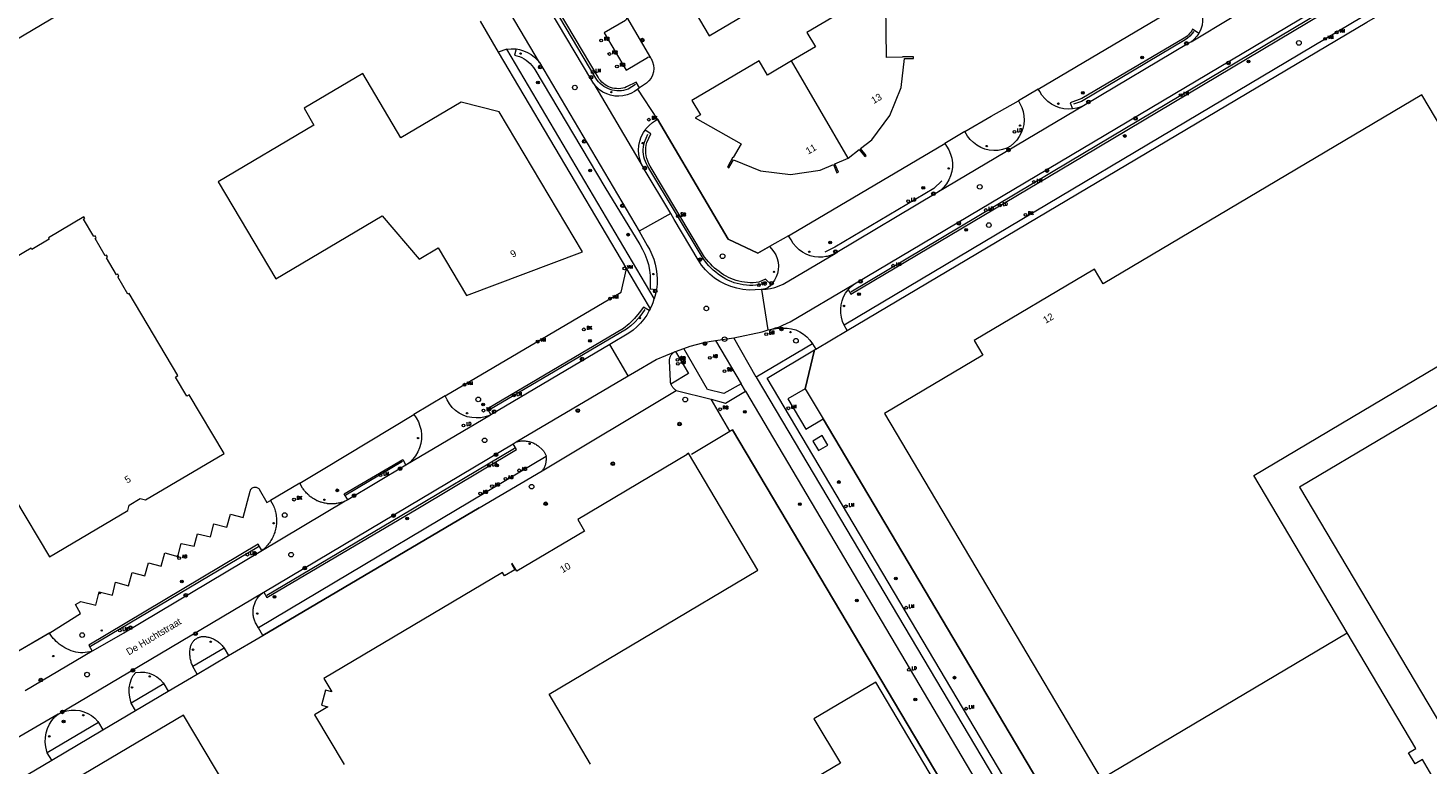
# Model space of a CAD drawing. Header units: metres. Extents: x 138165 to 154469, y 480134 to 494189.
# Tile 187 of 256: x 146213 to 146464, y 485691 to 485824. Entities that reach past the tile are written whole.
import ezdxf

# ---------------------------------------------------------------- set-up
doc = ezdxf.new("R2010")
doc.units = ezdxf.units.M
doc.header["$LTSCALE"] = 0.001
doc.header["$MEASUREMENT"] = 0
for name, color, linetype, lineweight in [('Level 5', 7, 'Continuous', 0), ('TOP-L-terrein schutting raster hek leuning', 7, 'Continuous', 0), ('TOP-L-topo objecten punt', 7, 'Continuous', 0), ('TOP-L-topo objecten vlak', 7, 'Continuous', 0), ('TOP-T-topo huisnummering naamgeving', 7, 'Continuous', 0)]:
    doc.layers.add(name, color=color, linetype=linetype, lineweight=lineweight)
doc.styles.add('Style-INTL_ISO', font='INTL_ISO.shx')
doc.styles.add('Style-STANDARD', font='STANDARD.shx')

# ---------------------------------------------------------------- blocks, each defined once
blk = doc.blocks.new('24')
at = {"layer": 'TOP-L-topo objecten punt', "color": 7, "linetype": 'Continuous', "lineweight": 0}
for radius in [0.025, 0.0182, 0.0115, 0.005]:
    blk.add_circle((0, 0), radius, dxfattribs=at)
blk = doc.blocks.new('121')
at = {"layer": 'TOP-L-topo objecten punt', "color": 7, "linetype": 'Continuous', "lineweight": 0}
blk.add_circle((0, 0), 0.025, dxfattribs=at)
at = {"layer": 'TOP-L-topo objecten punt', "color": 7, "linetype": 'Continuous', "lineweight": 0, "style": 'Style-STANDARD'}
blk.add_text('LD', height=0.06, dxfattribs=at).set_placement((0.0483, 0))
blk = doc.blocks.new('39')
at = {"layer": 'TOP-L-topo objecten punt', "color": 7, "linetype": 'Continuous', "lineweight": 0}
for p, q in [((0.0175, 0.0175), (-0.0175, 0.0175)), ((-0.0175, 0.0175), (-0.0175, -0.0175)), ((0.0175, 0.0175), (0.0175, -0.0175)), ((0.0175, -0.0175), (-0.0175, -0.0175))]:
    blk.add_line(p, q, dxfattribs=at)
blk.add_circle((0, 0), 0.0332, dxfattribs=at)
blk = doc.blocks.new('*U13')
at = {"layer": 'Level 5', "color": 7, "linetype": 'Continuous', "lineweight": 0}
blk.add_circle((0, 0), 0.0415, dxfattribs=at)
blk = doc.blocks.new('150')
at = {"layer": 'Level 5', "color": 7, "linetype": 'Continuous', "lineweight": 0}
blk.add_blockref('*U13', (0, 0), dxfattribs=at)
blk = doc.blocks.new('72')
at = {"layer": 'TOP-L-topo objecten punt', "color": 7, "linetype": 'Continuous', "lineweight": 0}
blk.add_circle((0, 0), 0.025, dxfattribs=at)
at = {"layer": 'TOP-L-topo objecten punt', "color": 7, "linetype": 'Continuous', "lineweight": 0, "style": 'Style-STANDARD'}
blk.add_text('BK', height=0.06, dxfattribs=at).set_placement((0.0483, 0))
blk = doc.blocks.new('28')
at = {"layer": 'TOP-L-topo objecten punt', "color": 7, "linetype": 'Continuous', "lineweight": 0}
blk.add_circle((0, 0), 0.025, dxfattribs=at)
at = {"layer": 'TOP-L-topo objecten punt', "color": 7, "linetype": 'Continuous', "lineweight": 0, "style": 'Style-STANDARD'}
blk.add_text('VM', height=0.06, dxfattribs=at).set_placement((0.0483, 0))
blk = doc.blocks.new('10')
at = {"layer": 'TOP-L-topo objecten punt', "linetype": 'Continuous', "lineweight": 0}
blk.add_circle((0, 0), 0.0125, dxfattribs=at)
blk = doc.blocks.new('16')
at = {"layer": 'TOP-L-topo objecten punt', "color": 7, "linetype": 'Continuous', "lineweight": 0}
blk.add_circle((0, 0), 0.025, dxfattribs=at)
at = {"layer": 'TOP-L-topo objecten punt', "color": 7, "linetype": 'Continuous', "lineweight": 0, "style": 'Style-STANDARD'}
blk.add_text('LM', height=0.06, dxfattribs=at).set_placement((0.0483, 0))
blk = doc.blocks.new('127')
at = {"layer": 'TOP-L-topo objecten punt', "color": 7, "linetype": 'Continuous', "lineweight": 0}
blk.add_circle((0, 0), 0.025, dxfattribs=at)
at = {"layer": 'TOP-L-topo objecten punt', "color": 7, "linetype": 'Continuous', "lineweight": 0, "style": 'Style-STANDARD'}
blk.add_text('RB', height=0.06, dxfattribs=at).set_placement((0.0483, 0))
blk = doc.blocks.new('11')
at = {"layer": 'TOP-L-topo objecten punt', "color": 7, "linetype": 'Continuous', "lineweight": 0}
blk.add_circle((0, 0), 0.025, dxfattribs=at)
at = {"layer": 'TOP-L-topo objecten punt', "color": 7, "linetype": 'Continuous', "lineweight": 0, "style": 'Style-STANDARD'}
blk.add_text('AB', height=0.06, dxfattribs=at).set_placement((0.0483, 0))
blk = doc.blocks.new('14')
at = {"layer": 'TOP-L-topo objecten punt', "color": 7, "linetype": 'Continuous', "lineweight": 0}
blk.add_circle((0, 0), 0.025, dxfattribs=at)
at = {"layer": 'TOP-L-topo objecten punt', "color": 7, "linetype": 'Continuous', "lineweight": 0, "style": 'Style-STANDARD'}
blk.add_text('VB', height=0.06, dxfattribs=at).set_placement((0.0483, 0))
blk = doc.blocks.new('175')
at = {"layer": 'TOP-L-topo objecten punt', "color": 7, "linetype": 'Continuous', "lineweight": 0}
blk.add_circle((0, 0), 0.025, dxfattribs=at)
at = {"layer": 'TOP-L-topo objecten punt', "color": 7, "linetype": 'Continuous', "lineweight": 0, "style": 'Style-STANDARD'}
blk.add_text('SB', height=0.06, dxfattribs=at).set_placement((0.0483, 0))

msp = doc.modelspace()

# ---------------------------------------------------------------- linework, layer by layer
at = {"layer": 'TOP-L-terrein schutting raster hek leuning', "flags": 128}
for points in [[(146321.9, 485813.49), (146320.58, 485812.66), (146320.18, 485812.53), (146319.78, 485812.43), (146319.37, 485812.37), (146318.96, 485812.34), (146318.55, 485812.35), (146318.13, 485812.4), (146317.73, 485812.48), (146317.33, 485812.59), (146316.95, 485812.75), (146316.57, 485812.93), (146316.22, 485813.15), (146315.89, 485813.39), (146315.58, 485813.67), (146315.29, 485813.97), (146315.04, 485814.29), (146314.81, 485814.64), (146296.53, 485845.48)], [(146352.4, 485758.79), (146354.08, 485765.79), (146354.3, 485765.92), (146359.94, 485769.25), (146453.33, 485824.68), (146461.1, 485829.24), (146467.08, 485832.86)], [(146360.62, 485776.24), (146399.75, 485799.57), (146445.05, 485826.54), (146447.78, 485827.44)], [(146422.23, 485823.04), (146421.89, 485822.6), (146421.52, 485822.2), (146421.1, 485821.83), (146420.65, 485821.5), (146402.06, 485810.41), (146400.62, 485809.96)], [(146345.97, 485784.36), (146343.86, 485783.15), (146338.55, 485785.66), (146325.85, 485807.23)], [(146345.49, 485777.86), (146344.11, 485777.47), (146343.55, 485777.41), (146342.98, 485777.37), (146342.41, 485777.37), (146341.84, 485777.4), (146341.27, 485777.47), (146340.71, 485777.57), (146340.16, 485777.7), (146339.61, 485777.86), (146339.08, 485778.05), (146338.59, 485778.27), (146338.11, 485778.52), (146337.64, 485778.79), (146337.18, 485779.09), (146336.74, 485779.41), (146336.32, 485779.75), (146335.89, 485780.11), (146335.49, 485780.49), (146335.1, 485780.89), (146334.73, 485781.3), (146334.05, 485782.18), (146324.33, 485798.47), (146324.08, 485798.84), (146323.86, 485799.23), (146323.68, 485799.64), (146323.53, 485800.06), (146323.42, 485800.49), (146323.34, 485800.94), (146323.3, 485801.38), (146323.3, 485801.83), (146323.34, 485802.28), (146323.41, 485802.72), (146323.52, 485803.15), (146324.1, 485804.58)], [(146349.4, 485786.29), (146349.67, 485786.45), (146377.47, 485802.91)], [(146376.97, 485796.17), (146375.54, 485794.81), (146357.75, 485784.22), (146355.91, 485783.33)], [(146323.56, 485773.06), (146323.03, 485772.24), (146322.42, 485771.48), (146321.76, 485770.76), (146321.04, 485770.1), (146320.27, 485769.5), (146295.68, 485754.98)], [(146476.81, 485675.19), (146426.57, 485647.79), (146420.86, 485644.68), (146420.25, 485644.33), (146418.64, 485647.07), (146355.61, 485753.38)], [(146331.98, 485747.05), (146338.88, 485751.14), (146339.31, 485751.4), (146402.26, 485645.42), (146401.34, 485644.88)], [(146255.69, 485721.69), (146279.6, 485735.91), (146300.17, 485748.13)], [(146280.04, 485745.74), (146269.87, 485739.65)], [(146293.82, 485737.36), (146254.97, 485714.46)], [(146254.14, 485730.39), (146224.01, 485712.46)], [(146216.68, 485714.9), (146190.97, 485699.95)]]:
    msp.add_lwpolyline(points, dxfattribs=at)
at = {"layer": 'TOP-L-topo objecten vlak', "flags": 128}
for points in [[(146193.26, 485861.82), (146194.03, 485860.53), (146190.21, 485858.26), (146189.45, 485859.56), (146171.74, 485849.06), (146187.34, 485822.76), (146196.05, 485827.92), (146202.62, 485816.85), (146224.41, 485829.77), (146217.84, 485840.85), (146226.54, 485846.01), (146210.95, 485872.31), (146193.26, 485861.82)], [(146314.41, 485813.63), (146313.89, 485814.5), (146284.29, 485864.28)], [(146322.62, 485812.87), (146322.04, 485813.92), (146320.32, 485813.05), (146319.98, 485812.92), (146319.62, 485812.83), (146319.26, 485812.77), (146318.89, 485812.74), (146318.52, 485812.75), (146318.15, 485812.79), (146317.79, 485812.86), (146317.44, 485812.96), (146317.09, 485813.09), (146316.76, 485813.26), (146316.45, 485813.45), (146316.15, 485813.67), (146315.87, 485813.91), (146315.62, 485814.18), (146315.39, 485814.47), (146315.19, 485814.78), (146296.83, 485845.77)], [(146333.33, 485835.39), (146334.4, 485833.59), (146329.94, 485830.95), (146331.65, 485828.06), (146330.28, 485827.24), (146331.22, 485825.66), (146332.6, 485826.47), (146335.12, 485822.21), (146366.32, 485840.71)], [(146304.65, 485817.44), (146295.97, 485832.16)], [(146360.1, 485800.22), (146362.11, 485801.8), (146363.11, 485800.53), (146363.34, 485800.72), (146362.35, 485801.99), (146364.36, 485803.57), (146367.61, 485807.91), (146369.62, 485812.93), (146370.25, 485818.16), (146371.87, 485818.18), (146371.87, 485818.48), (146369.87, 485818.46), (146369.87, 485818.38), (146367.02, 485818.35), (146366.91, 485827.78), (146366.28, 485827.41), (146364.75, 485829.99), (146352.71, 485822.85), (146354.24, 485820.27), (146349.94, 485817.72)], [(146360.15, 485776.64), (146360.6, 485775.82), (146402.33, 485800.62), (146445.29, 485826.17), (146448.02, 485827), (146448.09, 485828.2)], [(146361.23, 485777.63), (146445.26, 485827.57)], [(146394.28, 485812.67), (146422.51, 485829.42)], [(146422.51, 485829.42), (146423.44, 485826.98), (146423.67, 485826.29), (146423.8, 485825.58), (146423.81, 485824.85), (146423.71, 485824.13), (146423.51, 485823.43), (146423.2, 485822.77), (146423.13, 485822.67)], [(146293.98, 485824.9), (146297.23, 485819.31)], [(146320.27, 485825.67), (146320.3, 485825.53), (146320.3, 485825.38), (146320.27, 485825.23), (146320.19, 485825.11), (146320.09, 485825), (146316.25, 485822.78), (146320.24, 485816.04), (146324.05, 485818.34), (146324.15, 485818.41), (146324.28, 485818.44), (146324.4, 485818.43), (146324.52, 485818.39), (146324.62, 485818.31)], [(146320.27, 485825.67), (146324.62, 485818.31)], [(146452.67, 485825.7), (146359.41, 485770.22)], [(146421.74, 485821.17), (146429.14, 485825.61)], [(146359.94, 485769.25), (146453.33, 485824.68)], [(146423.13, 485822.67), (146422, 485823.44), (146421.85, 485823.16), (146421.67, 485822.9), (146421.48, 485822.65), (146421.26, 485822.41), (146421.03, 485822.2), (146420.77, 485822.01), (146420.51, 485821.83), (146402.13, 485810.95), (146400.02, 485810.17), (146400.43, 485809.09)], [(146423.13, 485822.67), (146422.8, 485822.17), (146422.31, 485821.63), (146421.74, 485821.17)], [(146298.78, 485819.82), (146299.54, 485819.91), (146300.07, 485819.92), (146300.44, 485819.91)], [(146300.44, 485819.91), (146300.16, 485818.74), (146300.61, 485818.64), (146301.05, 485818.5), (146301.48, 485818.32), (146301.89, 485818.11), (146302.28, 485817.86), (146302.65, 485817.58), (146302.99, 485817.27), (146303.31, 485816.93), (146303.59, 485816.57), (146303.85, 485816.18), (146316.37, 485795.03), (146322.66, 485784.7), (146323.17, 485783.85), (146323.61, 485782.97), (146323.96, 485782.05), (146324.24, 485781.1), (146324.43, 485780.14), (146324.53, 485779.16), (146324.52, 485776.78), (146325.7, 485776.66)], [(146300.44, 485819.91), (146301.07, 485819.78), (146301.81, 485819.57), (146302.52, 485819.27), (146303.18, 485818.87), (146303.78, 485818.4), (146304.32, 485817.84), (146304.65, 485817.44)], [(146421.74, 485821.17), (146421.22, 485820.86), (146402.68, 485809.82)], [(146298.78, 485819.82), (146297.23, 485819.31)], [(146297.23, 485819.31), (146320.29, 485780.33)], [(146325.29, 485774.93), (146325.24, 485775.02), (146298.78, 485819.82)], [(146304.65, 485817.44), (146322.54, 485787.12)], [(146324.62, 485818.31), (146324.72, 485818.14), (146324.99, 485817.59), (146325.16, 485816.99), (146325.21, 485816.38), (146325.15, 485815.76), (146324.98, 485815.17), (146324.7, 485814.62), (146324.33, 485814.12), (146323.87, 485813.71), (146323.34, 485813.39), (146322.62, 485812.87)], [(146349.94, 485817.72), (146345.64, 485815.17), (146344.11, 485817.75), (146332.06, 485810.61), (146333.59, 485808.03), (146332.64, 485807.47), (146340.87, 485802.84), (146339.48, 485800.36), (146339.41, 485800.4), (146338.43, 485798.65), (146338.69, 485798.51), (146339.49, 485799.92), (146344.38, 485797.97), (146349.75, 485797.32), (146355.12, 485798.09), (146357.47, 485799.09), (146358.1, 485797.61), (146358.38, 485797.73), (146357.75, 485799.21), (146360.1, 485800.22)], [(146360.1, 485800.22), (146349.94, 485817.72)], [(146283.03, 485782.1), (146286.44, 485784.12), (146291.52, 485775.55), (146312.37, 485783.41), (146297.44, 485808.58), (146290.58, 485810.34), (146279.77, 485803.93), (146272.92, 485815.48), (146262.35, 485809.21), (146264.13, 485806.2), (146246.93, 485796), (146257.28, 485778.54), (146276.37, 485789.85), (146283.03, 485782.1)], [(146314.41, 485813.63), (146323.31, 485798.55)], [(146322.35, 485812.67), (146321.75, 485812.23), (146321.09, 485811.87), (146320.39, 485811.61), (146319.66, 485811.44), (146318.92, 485811.38), (146318.17, 485811.41), (146317.43, 485811.55), (146316.73, 485811.79), (146316.06, 485812.13), (146315.44, 485812.55), (146314.89, 485813.05), (146314.41, 485813.63)], [(146322.62, 485812.87), (146322.35, 485812.67)], [(146325.85, 485807.23), (146322.35, 485812.67)], [(146394.28, 485812.67), (146390.7, 485810.56)], [(146400.43, 485809.09), (146399.65, 485809.06), (146398.86, 485809.13), (146398.1, 485809.3), (146397.36, 485809.58), (146396.66, 485809.95), (146396.02, 485810.41), (146395.45, 485810.96), (146394.95, 485811.57), (146394.55, 485812.25), (146394.28, 485812.67)], [(146449.81, 485714.9), (146433.01, 485743.22), (146485.38, 485774.27), (146463.23, 485811.63), (146405.96, 485777.67), (146404.39, 485780.31), (146382.76, 485767.49), (146384.32, 485764.85), (146366.65, 485754.37), (146405.59, 485688.68)], [(146402.68, 485809.82), (146376.08, 485793.99)], [(146381.09, 485805.04), (146385.84, 485807.81), (146390.7, 485810.56)], [(146390.7, 485810.56), (146390.99, 485810.07), (146391.33, 485809.36), (146391.56, 485808.62), (146391.7, 485807.86), (146391.74, 485807.08), (146391.67, 485806.31), (146391.5, 485805.55), (146391.23, 485804.82), (146390.87, 485804.13), (146390.42, 485803.5), (146389.89, 485802.93), (146389.29, 485802.43), (146388.62, 485802.02), (146387.86, 485801.78), (146387.08, 485801.65), (146386.28, 485801.62), (146385.48, 485801.7), (146384.7, 485801.89), (146383.96, 485802.17), (146383.26, 485802.56), (146382.62, 485803.04), (146382.05, 485803.6), (146381.56, 485804.23), (146381.09, 485805.04)], [(146402.68, 485809.82), (146401.97, 485809.48), (146401.22, 485809.23), (146400.43, 485809.09)], [(146323.31, 485798.55), (146322.94, 485799.29), (146322.67, 485800.07), (146322.51, 485800.88), (146322.46, 485801.7), (146322.51, 485802.52), (146322.68, 485803.33), (146322.95, 485804.11), (146323.32, 485804.84), (146323.62, 485805.28)], [(146323.62, 485805.28), (146323.79, 485805.53), (146324.34, 485806.14), (146324.97, 485806.67), (146325.85, 485807.23)], [(146346.3, 485777.55), (146345.27, 485778.48), (146344.08, 485777.94), (146343.58, 485777.88), (146343.06, 485777.85), (146342.54, 485777.85), (146342.02, 485777.88), (146341.5, 485777.94), (146340.99, 485778.02), (146340.48, 485778.13), (146339.98, 485778.26), (146339.5, 485778.42), (146339.04, 485778.61), (146338.6, 485778.81), (146338.17, 485779.04), (146337.74, 485779.3), (146337.33, 485779.57), (146336.93, 485779.85), (146336.54, 485780.15), (146336.13, 485780.49), (146335.74, 485780.84), (146335.36, 485781.22), (146335, 485781.61), (146334.33, 485782.43), (146324.57, 485798.8), (146324.33, 485799.23), (146324.13, 485799.69), (146323.97, 485800.16), (146323.85, 485800.64), (146323.78, 485801.13), (146323.75, 485801.62), (146323.77, 485802.12), (146323.83, 485802.61), (146323.93, 485803.09), (146324.65, 485804.64), (146323.62, 485805.28)], [(146325.85, 485807.23), (146338.55, 485785.66), (146343.86, 485783.15), (146345.97, 485784.36)], [(146381.09, 485805.04), (146377.47, 485802.91)], [(146349.4, 485786.29), (146349.67, 485786.45), (146377.47, 485802.91)], [(146377.47, 485802.91), (146377.81, 485802.42), (146378.21, 485801.73), (146378.52, 485800.99), (146378.73, 485800.22), (146378.84, 485799.43), (146378.84, 485798.63), (146378.73, 485797.84), (146378.52, 485797.07), (146378.2, 485796.33), (146377.79, 485795.65), (146377.3, 485795.02), (146376.72, 485794.46), (146376.08, 485793.99)], [(146328.26, 485790.29), (146323.31, 485798.55)], [(146376.08, 485793.99), (146357.76, 485783.13)], [(146232.92, 485739.05), (146233.87, 485738.81), (146247.98, 485747.17), (146241.73, 485757.71), (146241.31, 485757.46), (146239.27, 485760.9), (146239.69, 485761.15), (146230.92, 485775.94), (146230.71, 485775.82), (146228.88, 485778.91), (146229.08, 485779.04), (146228.88, 485779.38), (146228.67, 485779.26), (146226.83, 485782.35), (146227.04, 485782.48), (146226.84, 485782.82), (146226.63, 485782.7), (146224.8, 485785.79), (146225, 485785.92), (146224.8, 485786.26), (146224.59, 485786.14), (146222.73, 485789.27), (146222.95, 485789.4), (146222.78, 485789.68), (146216.42, 485785.91), (146216.55, 485785.67), (146213.46, 485783.83), (146213.32, 485784.07), (146200.93, 485776.73)], [(146328.26, 485790.29), (146322.54, 485787.12)], [(146344.62, 485776.65), (146344.47, 485776.63), (146343.42, 485776.55), (146342.32, 485776.54), (146341.21, 485776.64), (146340.12, 485776.85), (146339.06, 485777.16), (146338.03, 485777.58), (146337.05, 485778.09), (146336.12, 485778.7), (146335.26, 485779.4), (146334.47, 485780.17), (146333.76, 485781.03), (146333.14, 485781.94), (146328.85, 485789.23), (146328.26, 485790.29)], [(146322.54, 485787.12), (146324, 485784.54), (146324.46, 485783.75), (146324.86, 485782.93), (146325.19, 485782.08), (146325.46, 485781.2), (146325.65, 485780.31), (146325.77, 485779.4), (146325.82, 485778.49), (146325.8, 485777.57), (146325.7, 485776.66)], [(146349.4, 485786.29), (146345.97, 485784.36)], [(146357.76, 485783.13), (146357.07, 485782.82), (146356.33, 485782.59), (146356.13, 485782.56), (146355.58, 485782.47), (146354.82, 485782.44), (146354.05, 485782.52), (146353.31, 485782.69), (146352.59, 485782.97), (146351.92, 485783.33), (146351.3, 485783.78), (146350.75, 485784.3), (146350.26, 485784.9), (146349.86, 485785.55), (146349.4, 485786.29)], [(146344.62, 485776.65), (146345.41, 485776.7), (146346.19, 485776.83), (146346.96, 485777.01), (146347.71, 485777.27), (146348.44, 485777.59), (146357.76, 485783.13)], [(146345.97, 485784.36), (146346.37, 485783.96), (146346.78, 485783.43), (146347.12, 485782.84), (146347.36, 485782.21), (146347.52, 485781.55), (146347.58, 485780.88), (146347.54, 485780.2), (146347.41, 485779.54), (146347.19, 485778.9), (146346.88, 485778.3), (146346.49, 485777.74), (146346.3, 485777.55)], [(146287.71, 485757.51), (146319.31, 485776.16), (146320.29, 485780.33)], [(146320.29, 485780.33), (146323.04, 485775.69), (146324.55, 485773.13)], [(146346.3, 485777.55), (146346.02, 485777.26), (146345.49, 485776.84), (146344.62, 485776.65)], [(146346.42, 485769.52), (146347.09, 485769.72), (146347.76, 485769.95), (146348.41, 485770.21), (146349.05, 485770.51), (146349.67, 485770.84), (146361.23, 485777.63)], [(146360.15, 485776.64), (146360.64, 485777.15), (146361.23, 485777.63)], [(146324.55, 485773.13), (146324.83, 485773.72), (146325.08, 485774.31), (146325.29, 485774.93)], [(146325.7, 485776.66), (146325.53, 485775.79), (146325.29, 485774.93)], [(146345.77, 485769.36), (146344.62, 485776.65)], [(146359.41, 485770.22), (146359.11, 485770.91), (146358.9, 485771.64), (146358.79, 485772.39), (146358.78, 485773.14), (146358.86, 485773.89), (146359.04, 485774.62), (146359.31, 485775.33), (146359.67, 485775.99), (146360.12, 485776.6), (146360.15, 485776.64)], [(146324.39, 485772.83), (146323.34, 485773.48), (146322.57, 485772.41), (146321.72, 485771.41), (146320.78, 485770.48), (146319.77, 485769.64), (146295.31, 485755.17), (146295.94, 485754.1)], [(146324.39, 485772.83), (146323.92, 485772.04), (146323.39, 485771.3), (146322.8, 485770.6), (146322.16, 485769.94), (146321.47, 485769.34), (146320.74, 485768.8), (146317.3, 485766.76)], [(146324.55, 485773.13), (146324.39, 485772.83)], [(146346.42, 485769.52), (146346.8, 485769.59), (146347.18, 485769.64), (146347.56, 485769.68), (146347.95, 485769.7), (146348.34, 485769.71), (146349.14, 485769.7), (146349.93, 485769.59), (146350.69, 485769.36), (146351.42, 485769.04), (146352.1, 485768.62), (146352.72, 485768.11), (146353.26, 485767.52), (146353.72, 485766.87)], [(146359.94, 485769.25), (146359.41, 485770.22)], [(146330.62, 485766.04), (146331.73, 485766.43), (146332.86, 485766.77), (146334, 485767.06), (146335.15, 485767.29), (146336.31, 485767.48)], [(146336.31, 485767.48), (146339.55, 485767.92)], [(146336.31, 485767.48), (146340.88, 485759.66)], [(146339.55, 485767.92), (146344.65, 485769.01), (146345.77, 485769.36)], [(146343.61, 485760.89), (146339.55, 485767.92)], [(146345.77, 485769.36), (146346.42, 485769.52)], [(146354.3, 485765.92), (146359.94, 485769.25)], [(146317.3, 485766.76), (146295.94, 485754.1)], [(146320.6, 485761.13), (146317.3, 485766.76)], [(146320.6, 485761.13), (146321.71, 485761.77), (146325.65, 485764.07), (146329.11, 485765.51)], [(146328.28, 485759.64), (146328.25, 485759.72), (146328.23, 485759.8), (146328.21, 485759.88), (146328.2, 485759.96), (146328.2, 485760.04), (146328.19, 485760.13), (146328.01, 485763.8), (146328.02, 485763.92), (146328.02, 485764.03), (146328.04, 485764.14), (146328.06, 485764.25), (146328.09, 485764.36), (146328.12, 485764.47), (146328.17, 485764.57), (146328.22, 485764.67), (146328.27, 485764.77), (146328.33, 485764.87), (146328.4, 485764.96), (146328.47, 485765.05), (146328.55, 485765.13), (146328.63, 485765.21), (146328.72, 485765.28), (146328.81, 485765.34), (146328.91, 485765.41), (146329.01, 485765.46), (146329.11, 485765.51)], [(146329.11, 485765.51), (146331.42, 485761.51), (146328.28, 485759.64)], [(146329.11, 485765.51), (146330.62, 485766.04)], [(146340.88, 485759.66), (146337.79, 485757.91), (146334.82, 485758.68), (146330.62, 485766.04)], [(146353.72, 485766.87), (146343.61, 485760.89)], [(146420.25, 485644.33), (146415.95, 485641.99), (146345.56, 485760.68), (146354.08, 485765.79)], [(146354.08, 485765.79), (146352.4, 485758.79)], [(146353.72, 485766.87), (146354.3, 485765.92)], [(146354.08, 485765.79), (146354.3, 485765.92)], [(146300.49, 485749.22), (146320.6, 485761.13)], [(146329.24, 485758.5), (146329.14, 485758.56), (146329.04, 485758.62), (146328.94, 485758.69), (146328.85, 485758.76), (146328.77, 485758.84), (146328.68, 485758.93), (146328.61, 485759.02), (146328.54, 485759.11), (146328.47, 485759.21), (146328.41, 485759.31), (146328.36, 485759.42), (146328.32, 485759.53), (146328.28, 485759.64)], [(146341.66, 485758.34), (146340.88, 485759.66)], [(146343.61, 485760.89), (146415.23, 485640.17)], [(146498.23, 485716.78), (146472.73, 485759.79), (146441.23, 485741.12), (146466.73, 485698.11), (146472.86, 485701.75), (146474.14, 485699.6), (146479.75, 485690.13), (146490.9, 485696.75), (146490.54, 485697.35), (146493.87, 485699.32), (146494.23, 485698.72), (146497.81, 485700.84), (146492.2, 485710.31), (146490.93, 485712.46), (146498.23, 485716.78)], [(146287.71, 485757.51), (146282.05, 485754.19)], [(146295.87, 485754.06), (146295.66, 485754), (146294.89, 485753.74), (146294.1, 485753.58), (146293.29, 485753.54), (146292.48, 485753.6), (146291.69, 485753.77), (146290.93, 485754.05), (146290.21, 485754.42), (146289.55, 485754.89), (146288.96, 485755.45), (146288.46, 485756.08), (146288.04, 485756.77), (146287.71, 485757.51)], [(146305.11, 485744.01), (146329.24, 485758.5)], [(146329.24, 485758.5), (146335.5, 485756.89)], [(146335.5, 485756.89), (146338.06, 485756.22), (146341.66, 485758.34)], [(146341.66, 485758.34), (146395.66, 485667.1), (146411.94, 485639.75)], [(146352.4, 485758.79), (146349.3, 485756.95), (146352.51, 485751.54), (146355.61, 485753.38)], [(146352.4, 485758.79), (146355.61, 485753.38)], [(146406.28, 485636.66), (146405.99, 485637.28), (146406.91, 485637.83), (146402.44, 485645.52), (146402.26, 485645.42), (146339.31, 485751.4), (146338.88, 485751.14), (146335.5, 485756.89)], [(146261.59, 485741.82), (146265.77, 485744.33), (146282.05, 485754.19)], [(146282.05, 485754.19), (146282.52, 485753.54), (146282.9, 485752.84), (146283.18, 485752.09), (146283.37, 485751.32), (146283.46, 485750.52), (146283.45, 485749.72), (146283.33, 485748.93), (146283.11, 485748.16), (146282.79, 485747.43), (146282.39, 485746.74), (146281.89, 485746.11), (146281.33, 485745.55), (146280.66, 485745.03)], [(146295.87, 485754.06), (146280.66, 485745.03)], [(146295.94, 485754.1), (146295.87, 485754.06)], [(146355.61, 485753.38), (146418.64, 485647.07), (146420.25, 485644.33)], [(146300.49, 485749.22), (146300.67, 485749.27), (146300.84, 485749.31), (146301.02, 485749.35), (146301.2, 485749.38), (146301.38, 485749.4), (146301.56, 485749.41), (146301.74, 485749.41), (146301.92, 485749.41), (146302.1, 485749.4), (146302.28, 485749.38), (146302.46, 485749.36), (146302.64, 485749.33), (146302.82, 485749.29), (146302.99, 485749.24), (146303.16, 485749.19), (146303.33, 485749.12), (146303.5, 485749.06), (146303.67, 485748.98), (146303.83, 485748.9), (146303.99, 485748.81), (146304.14, 485748.72), (146304.29, 485748.61), (146304.44, 485748.51), (146305.18, 485747.83), (146305.26, 485747.74), (146305.35, 485747.64), (146305.43, 485747.54), (146305.5, 485747.44), (146305.57, 485747.34), (146305.63, 485747.23), (146305.69, 485747.11), (146305.74, 485747), (146305.79, 485746.88), (146305.83, 485746.76), (146305.86, 485746.64)], [(146354.8, 485747.67), (146356.44, 485748.64), (146355.42, 485750.36), (146353.79, 485749.39), (146354.8, 485747.67)], [(146255.13, 485722.24), (146255.68, 485721.26), (146282.77, 485737.24), (146300.55, 485747.89), (146299.94, 485748.9)], [(146255.13, 485722.24), (146299.94, 485748.9)], [(146313.82, 485691.32), (146306.37, 485703.89), (146343.91, 485726.15), (146331.42, 485747.22), (146331.16, 485747.07), (146331.21, 485746.98), (146311.52, 485735.3), (146312.76, 485733.2), (146300.57, 485725.97), (146299.73, 485727.39), (146299.6, 485727.31)], [(146299.94, 485748.9), (146300.49, 485749.22)], [(146305.86, 485746.64), (146254.16, 485715.82)], [(146270.2, 485738.84), (146269.54, 485739.89), (146280.08, 485746.09), (146280.66, 485745.03)], [(146280.66, 485745.03), (146270.2, 485738.84)], [(146305.11, 485744.01), (146305.21, 485744.13), (146305.3, 485744.26), (146305.39, 485744.39), (146305.47, 485744.52), (146305.55, 485744.66), (146305.61, 485744.8), (146305.67, 485744.95), (146305.73, 485745.09), (146305.77, 485745.24), (146305.81, 485745.4), (146305.84, 485745.55), (146305.87, 485745.7), (146305.88, 485745.86), (146305.89, 485746.02), (146305.9, 485746.17), (146305.89, 485746.33), (146305.88, 485746.48), (146305.86, 485746.64)], [(146254.97, 485714.46), (146293.82, 485737.36), (146305.11, 485744.01)], [(146216.59, 485714.85), (146216.68, 485714.9), (146222.21, 485718.41), (146221.28, 485720.01), (146222.27, 485720.57), (146224.94, 485719.89), (146225.56, 485722.26), (146227.91, 485721.67), (146228.46, 485724.01), (146230.82, 485723.39), (146231.44, 485725.76), (146233.73, 485725.18), (146234.39, 485727.52), (146236.67, 485726.92), (146237.31, 485729.27), (146239.69, 485728.66), (146240.28, 485731), (146242.62, 485730.49), (146243.22, 485732.73), (146245.53, 485732.15), (146246.15, 485734.49), (146248.48, 485733.92), (146249.12, 485736.24), (146251.4, 485735.66), (146252.65, 485740.4), (146252.7, 485740.52), (146252.75, 485740.63), (146252.81, 485740.73), (146252.88, 485740.81), (146252.98, 485740.9), (146253.09, 485740.97), (146253.23, 485741.04), (146253.37, 485741.08), (146253.5, 485741.09), (146253.61, 485741.09), (146253.76, 485741.07), (146253.88, 485741.03), (146254.01, 485740.97), (146254.11, 485740.91), (146254.2, 485740.83), (146254.3, 485740.71), (146255.67, 485738.35), (146256.3, 485738.72)], [(146261.59, 485741.82), (146256.3, 485738.72)], [(146269.75, 485738.58), (146269.64, 485738.55), (146269.54, 485738.51), (146269.33, 485738.43), (146269.12, 485738.36), (146269.01, 485738.33), (146268.9, 485738.3), (146268.8, 485738.27), (146268.58, 485738.22), (146268.47, 485738.2), (146268.25, 485738.16), (146268.14, 485738.15), (146267.92, 485738.12), (146267.7, 485738.1), (146267.59, 485738.09), (146267.37, 485738.09), (146267.14, 485738.09), (146267.03, 485738.09), (146266.81, 485738.11), (146266.59, 485738.13), (146266.48, 485738.14), (146266.37, 485738.16), (146266.15, 485738.2), (146266.04, 485738.22), (146265.83, 485738.27), (146265.61, 485738.32), (146265.4, 485738.39), (146265.29, 485738.42), (146265.19, 485738.46), (146264.98, 485738.54), (146264.77, 485738.63), (146264.67, 485738.67), (146264.57, 485738.72), (146264.38, 485738.82), (146264.28, 485738.88), (146264.09, 485738.99), (146263.9, 485739.11), (146263.81, 485739.17), (146263.62, 485739.3), (146263.54, 485739.37), (146263.45, 485739.43), (146263.36, 485739.51), (146263.28, 485739.58), (146263.19, 485739.65), (146263.03, 485739.8), (146262.95, 485739.88), (146262.8, 485740.04), (146262.65, 485740.2), (146262.57, 485740.29), (146262.43, 485740.46), (146262.36, 485740.55), (146262.3, 485740.64), (146262.17, 485740.82), (146262.1, 485740.93), (146261.59, 485741.82)], [(146210.35, 485739.1), (146216.59, 485728.56), (146230.7, 485736.93), (146230.94, 485737.87), (146232.92, 485739.05)], [(146269.75, 485738.58), (146254.58, 485729.53)], [(146256.3, 485738.72), (146256.82, 485737.86), (146256.86, 485737.75), (146256.91, 485737.64), (146256.95, 485737.54), (146256.99, 485737.43), (146257.03, 485737.32), (146257.11, 485737.1), (146257.17, 485736.87), (146257.23, 485736.65), (146257.28, 485736.42), (146257.3, 485736.3), (146257.32, 485736.19), (146257.36, 485735.96), (146257.37, 485735.84), (146257.39, 485735.61), (146257.4, 485735.49), (146257.41, 485735.38), (146257.41, 485735.15), (146257.41, 485734.91), (146257.41, 485734.8), (146257.4, 485734.68), (146257.39, 485734.45), (146257.36, 485734.22), (146257.34, 485734.1), (146257.33, 485733.98), (146257.29, 485733.76), (146257.24, 485733.53), (146257.21, 485733.41), (146257.18, 485733.3), (146257.11, 485733.08), (146257.08, 485732.97), (146257, 485732.75), (146256.92, 485732.53), (146256.88, 485732.42), (146256.78, 485732.21), (146256.73, 485732.1), (146256.68, 485732), (146256.62, 485731.89), (146256.51, 485731.69), (146256.39, 485731.49), (146256.33, 485731.39), (146256.27, 485731.29), (146256.13, 485731.1), (146256.06, 485731.01), (146255.99, 485730.92), (146255.85, 485730.73), (146255.77, 485730.65), (146255.62, 485730.47), (146255.54, 485730.39), (146255.37, 485730.22), (146255.29, 485730.14), (146255.12, 485729.98), (146255.03, 485729.91), (146254.85, 485729.76), (146254.76, 485729.69)], [(146270.2, 485738.84), (146269.75, 485738.58)], [(146254.76, 485729.69), (146254.12, 485730.85), (146223.66, 485712.68), (146224.29, 485711.63)], [(146254.58, 485729.53), (146229.96, 485714.83), (146229.86, 485714.78), (146224.29, 485711.63)], [(146254.76, 485729.69), (146254.67, 485729.62), (146254.58, 485729.53)], [(146299.6, 485727.31), (146300.23, 485726.24), (146298.39, 485725.15), (146298.03, 485725.76), (146265.92, 485706.72), (146267.35, 485704.32), (146266.18, 485704.61), (146265.49, 485701.9), (146266.65, 485701.6), (146264.25, 485700.18), (146269.55, 485691.23)], [(146218.15, 485700.31), (146255.01, 485722.17)], [(146254.16, 485715.82), (146253.74, 485716.54), (146253.65, 485716.7), (146253.58, 485716.86), (146253.5, 485717.03), (146253.44, 485717.2), (146253.38, 485717.37), (146253.33, 485717.54), (146253.29, 485717.72), (146253.26, 485717.9), (146253.23, 485718.08), (146253.21, 485718.26), (146253.2, 485718.44), (146253.19, 485718.62), (146253.2, 485718.8), (146253.21, 485718.98), (146253.22, 485719.16), (146253.25, 485719.34), (146253.28, 485719.51), (146253.32, 485719.69), (146253.37, 485719.86), (146253.42, 485720.03), (146253.48, 485720.21), (146253.55, 485720.37), (146253.63, 485720.54), (146253.71, 485720.7), (146253.8, 485720.85), (146253.89, 485721.01), (146253.99, 485721.16), (146254.1, 485721.3), (146254.22, 485721.44), (146254.34, 485721.58), (146254.46, 485721.71), (146254.59, 485721.83), (146254.73, 485721.95), (146254.87, 485722.07), (146255.01, 485722.17)], [(146255.01, 485722.17), (146255.13, 485722.24)], [(146216.59, 485714.85), (146208.78, 485710.31)], [(146224.29, 485711.63), (146223.88, 485711.51), (146223.46, 485711.42), (146223.04, 485711.35), (146222.61, 485711.32), (146222.18, 485711.32), (146221.76, 485711.35), (146221.34, 485711.42), (146220.93, 485711.53), (146220.52, 485711.66), (146220.12, 485711.83), (146219.73, 485712.02), (146219.36, 485712.22), (146218.99, 485712.45), (146218.68, 485712.66), (146218.38, 485712.88), (146218.09, 485713.12), (146217.81, 485713.37), (146217.55, 485713.64), (146217.3, 485713.92), (146216.83, 485714.51), (146216.59, 485714.85)], [(146242.38, 485708.84), (146242.3, 485709.02), (146242.22, 485709.2), (146242.15, 485709.39), (146242.09, 485709.57), (146242.04, 485709.76), (146241.99, 485709.95), (146241.94, 485710.14), (146241.91, 485710.33), (146241.88, 485710.53), (146241.86, 485710.72), (146241.84, 485710.92), (146241.83, 485711.11), (146241.83, 485711.31), (146241.84, 485711.5), (146241.85, 485711.7), (146241.87, 485711.89), (146241.89, 485712.09), (146241.93, 485712.28), (146241.97, 485712.47), (146242.01, 485712.6), (146242.05, 485712.73), (146242.1, 485712.85), (146242.16, 485712.97), (146242.23, 485713.09), (146242.3, 485713.2), (146242.38, 485713.31), (146242.46, 485713.41), (146242.55, 485713.51), (146242.65, 485713.6), (146242.75, 485713.69), (146242.85, 485713.78), (146242.96, 485713.85), (146243.08, 485713.92), (146243.19, 485713.99), (146243.31, 485714.05), (146243.44, 485714.1), (146243.56, 485714.14), (146243.69, 485714.18), (146243.82, 485714.21), (146243.95, 485714.23), (146244.09, 485714.25), (146244.22, 485714.26), (146244.35, 485714.26), (146244.49, 485714.25), (146244.62, 485714.24), (146244.75, 485714.22), (146244.88, 485714.19), (146245.06, 485714.15), (146245.24, 485714.11), (146245.41, 485714.07), (146245.58, 485714.01), (146245.75, 485713.95), (146245.92, 485713.88), (146246.08, 485713.81), (146246.25, 485713.73), (146246.41, 485713.64), (146246.56, 485713.55), (146246.71, 485713.45), (146246.86, 485713.34), (146247, 485713.23), (146247.14, 485713.12), (146247.28, 485713), (146247.41, 485712.87), (146247.53, 485712.74), (146247.65, 485712.61), (146247.77, 485712.47), (146247.87, 485712.32), (146247.98, 485712.17)], [(146248.78, 485710.81), (146254.97, 485714.46)], [(146254.97, 485714.46), (146254.16, 485715.82)], [(146405.59, 485688.68), (146449.81, 485714.9)], [(146467.12, 485685.69), (146463.32, 485692.11), (146461.99, 485691.33), (146460.81, 485693.32), (146462.13, 485694.11), (146449.81, 485714.9)], [(146247.98, 485712.17), (146242.38, 485708.84)], [(146247.98, 485712.17), (146248.78, 485710.81)], [(146224.29, 485711.63), (146212.22, 485704.46)], [(146243.17, 485707.49), (146248.78, 485710.81)], [(146231.29, 485702.27), (146231.02, 485703.35), (146230.92, 485704.18), (146230.94, 485705.02), (146231.08, 485705.84), (146231.32, 485706.64), (146231.65, 485707.25), (146232.11, 485707.75), (146232.99, 485707.85), (146233.76, 485707.84), (146234.52, 485707.68), (146235.23, 485707.38), (146235.89, 485706.98), (146236.49, 485706.5), (146237.02, 485705.94), (146237.16, 485705.74)], [(146237.95, 485704.4), (146243.17, 485707.49)], [(146243.17, 485707.49), (146242.38, 485708.84)], [(146237.16, 485705.74), (146231.29, 485702.27)], [(146232.08, 485700.93), (146237.95, 485704.4)], [(146237.16, 485705.74), (146237.95, 485704.4)], [(146358.72, 485691.45), (146338.32, 485679.36), (146369.85, 485626.18), (146371.43, 485627.12), (146401.35, 485644.86), (146365.07, 485706.05), (146353.97, 485699.46), (146358.72, 485691.45)], [(146232.08, 485700.93), (146231.29, 485702.27)], [(146218.15, 485700.31), (146203.21, 485691.57), (146202.92, 485691.4)], [(146234.85, 485696.65), (146232.18, 485695.07), (146211.44, 485682.77), (146219, 485670.01), (146248.27, 485687.36), (146240.71, 485700.12), (146234.85, 485696.65)], [(146216.22, 485693.34), (146215.95, 485694.42), (146215.85, 485695.25), (146215.87, 485696.09), (146216.01, 485696.91), (146216.25, 485697.71), (146216.6, 485698.47), (146217.05, 485699.17), (146217.59, 485699.81), (146218.15, 485700.31)], [(146218.15, 485700.31), (146218.99, 485700.69), (146219.73, 485700.91), (146220.5, 485701.02), (146221.27, 485701.03), (146222.04, 485700.93), (146222.78, 485700.73), (146223.49, 485700.43), (146224.16, 485700.03), (146224.76, 485699.55), (146225.29, 485698.98), (146225.42, 485698.79)], [(146226.21, 485697.45), (146232.08, 485700.93)], [(146225.42, 485698.79), (146216.22, 485693.34)], [(146217.01, 485692), (146226.21, 485697.45)], [(146225.42, 485698.79), (146226.21, 485697.45)], [(146211.15, 485688.53), (146217.01, 485692)], [(146217.01, 485692), (146216.22, 485693.34)]]:
    msp.add_lwpolyline(points, dxfattribs=at)

# ---------------------------------------------------------------- block references
at = {"layer": 'TOP-L-topo objecten punt', "xscale": 10, "yscale": 10, "zscale": 10}
for name, p in [('28', (146447.9, 485822.86)), ('127', (146315.74, 485821.41)), ('39', (146323.14, 485821.47)), ('39', (146420.91, 485820.88)), ('150', (146441.11, 485820.97)), ('28', (146445.83, 485821.69)), ('10', (146301.26, 485819.05)), ('127', (146317.21, 485818.97)), ('24', (146412.96, 485818.33)), ('39', (146428.44, 485817.38)), ('24', (146432.04, 485817.63)), ('39', (146304.8, 485816.61)), ('39', (146313.92, 485814.8)), ('16', (146314.22, 485815.73)), ('127', (146318.58, 485816.71)), ('24', (146304.38, 485813.84)), ('150', (146311.01, 485812.95)), ('10', (146317.59, 485812.11)), ('10', (146397.89, 485810.04)), ('24', (146402.27, 485811.99)), ('39', (146403.3, 485810.37)), ('16', (146419.87, 485811.57)), ('72', (146324.32, 485807.17)), ('39', (146411.73, 485807.39)), ('121', (146389.99, 485804.99)), ('10', (146391.01, 485806.1)), ('39', (146312.7, 485803.26)), ('10', (146323.19, 485802.96)), ('10', (146385.02, 485802.41)), ('24', (146409.81, 485804.23)), ('39', (146388.95, 485801.73)), ('24', (146313.75, 485798.04)), ('39', (146323.57, 485798.46)), ('10', (146378.19, 485798.39)), ('39', (146395.85, 485798.01)), ('24', (146373.62, 485794.92)), ('150', (146383.77, 485795.09)), ('16', (146393.51, 485795.96)), ('121', (146370.92, 485792.49)), ('39', (146375.44, 485793.85)), ('121', (146387.38, 485791.73)), ('39', (146319.55, 485791.68)), ('175', (146329.51, 485789.83)), ('16', (146329.51, 485789.83)), ('121', (146384.85, 485790.92)), ('72', (146391.97, 485790.07)), ('39', (146380, 485788.54)), ('24', (146381.32, 485787.36)), ('150', (146385.4, 485788.21)), ('24', (146320.59, 485786.49)), ('24', (146356.9, 485785.1)), ('39', (146333.5, 485782)), ('150', (146337.55, 485782.62)), ('10', (146353.14, 485783.42)), ('39', (146357.83, 485783.45)), ('28', (146319.91, 485780.43)), ('10', (146346.79, 485779.81)), ('16', (146368.2, 485780.91)), ('10', (146325.13, 485779.4)), ('14', (146344.05, 485777.44)), ('39', (146346.37, 485777.76)), ('39', (146362.35, 485778.09)), ('28', (146317.34, 485774.99)), ('39', (146325.46, 485776.35)), ('24', (146362.07, 485775.8)), ('150', (146334.64, 485773.23)), ('10', (146359.37, 485773.67)), ('72', (146312.64, 485769.47)), ('10', (146322.74, 485771.48)), ('39', (146348.13, 485769.54)), ('28', (146304.33, 485767.26)), ('24', (146313.73, 485767.42)), ('39', (146334.38, 485766.9)), ('150', (146337.92, 485767.71)), ('175', (146345.41, 485768.61)), ('16', (146345.41, 485768.61)), ('10', (146349.76, 485768.97)), ('150', (146350.73, 485767.42)), ('175', (146329.44, 485763.98)), ('16', (146329.44, 485763.98)), ('14', (146329.44, 485763.98)), ('11', (146335.27, 485764.36)), ('39', (146312.31, 485764.11)), ('11', (146329.5, 485763.28)), ('175', (146337.9, 485761.97)), ('14', (146337.9, 485761.97)), ('28', (146291.17, 485759.52)), ('150', (146293.66, 485756.88)), ('16', (146300.02, 485757.57)), ('150', (146330.84, 485756.85)), ('10', (146291.65, 485754.4)), ('24', (146294.53, 485755.95)), ('121', (146294.61, 485754.86)), ('39', (146296.49, 485754.69)), ('39', (146311.54, 485754.87)), ('127', (146337.11, 485755.1)), ('24', (146341.55, 485754.63)), ('16', (146349.38, 485755.28)), ('121', (146291, 485752.2)), ('39', (146329.83, 485752.44)), ('10', (146282.85, 485749.93)), ('150', (146294.79, 485749.52)), ('39', (146296.83, 485746.94)), ('10', (146302.87, 485748.9)), ('39', (146279.61, 485744.45)), ('121', (146295.63, 485744.93)), ('24', (146297.02, 485745.02)), ('11', (146300.99, 485744.12)), ('39', (146317.82, 485745.3)), ('16', (146276.1, 485743.25)), ('11', (146296.12, 485741.28)), ('11', (146298.54, 485742.61)), ('24', (146358.43, 485742.02)), ('72', (146260.55, 485738.86)), ('24', (146268.33, 485740.53)), ('39', (146271.35, 485739.59)), ('11', (146293.98, 485739.95)), ('150', (146303.24, 485741.19)), ('10', (146266.02, 485738.84)), ('39', (146305.77, 485738.13)), ('24', (146351.43, 485738.05)), ('16', (146359.73, 485737.65)), ('10', (146256.89, 485734.61)), ('150', (146258.88, 485736.08)), ('39', (146278.43, 485736)), ('24', (146280.87, 485735.46)), ('16', (146252.17, 485728.97)), ('39', (146253.51, 485729.15)), ('150', (146260.03, 485728.96)), ('10', (146239.64, 485728.66)), ('11', (146239.92, 485728.35)), ('39', (146262.47, 485726.55)), ('24', (146240.39, 485724.14)), ('24', (146368.68, 485724.66)), ('10', (146225.64, 485722.07)), ('39', (146241.09, 485721.68)), ('24', (146257.03, 485721.38)), ('24', (146361.68, 485720.74)), ('16', (146370.53, 485719.43)), ('10', (146253.94, 485718.37)), ('150', (146222.48, 485714.51)), ('10', (146225.99, 485715.33)), ('16', (146229.24, 485715.32)), ('39', (146231.15, 485715.82)), ('39', (146242.85, 485714.74)), ('10', (146242.4, 485711.88)), ('10', (146245.59, 485713.3)), ('10', (146217.28, 485710.73)), ('39', (146215.05, 485706.42)), ('150', (146223.36, 485707.4)), ('39', (146231.6, 485708.15)), ('10', (146234.62, 485707.08)), ('121', (146371.04, 485708.28)), ('24', (146379.21, 485706.85)), ('10', (146231.45, 485705.1)), ('24', (146372.19, 485702.93)), ('16', (146381.31, 485701.28)), ('39', (146218.92, 485700.7)), ('24', (146219.15, 485698.99)), ('10', (146222.69, 485700.09)), ('10', (146216.58, 485696.3))]:
    msp.add_blockref(name, p, dxfattribs=at)

# ---------------------------------------------------------------- texts
at = {"layer": 'TOP-T-topo huisnummering naamgeving', "style": 'Style-INTL_ISO'}
for s, rotation, p in [('13', 30.1, (146364.71, 485809.96)), ('11', 30.1, (146352.95, 485800.87)), ('9', 29.5, (146299.86, 485782.32)), ('12', 30.7, (146395.61, 485770.46)), ('5', 30.7, (146230.58, 485741.73)), ('10', 30.7, (146308.81, 485725.62)), ('De Huchtstraat', 31, (146230.87, 485710.83))]:
    msp.add_text(s, height=1.25, rotation=rotation, dxfattribs=at).set_placement(p)

doc.saveas('drawing.dxf')
